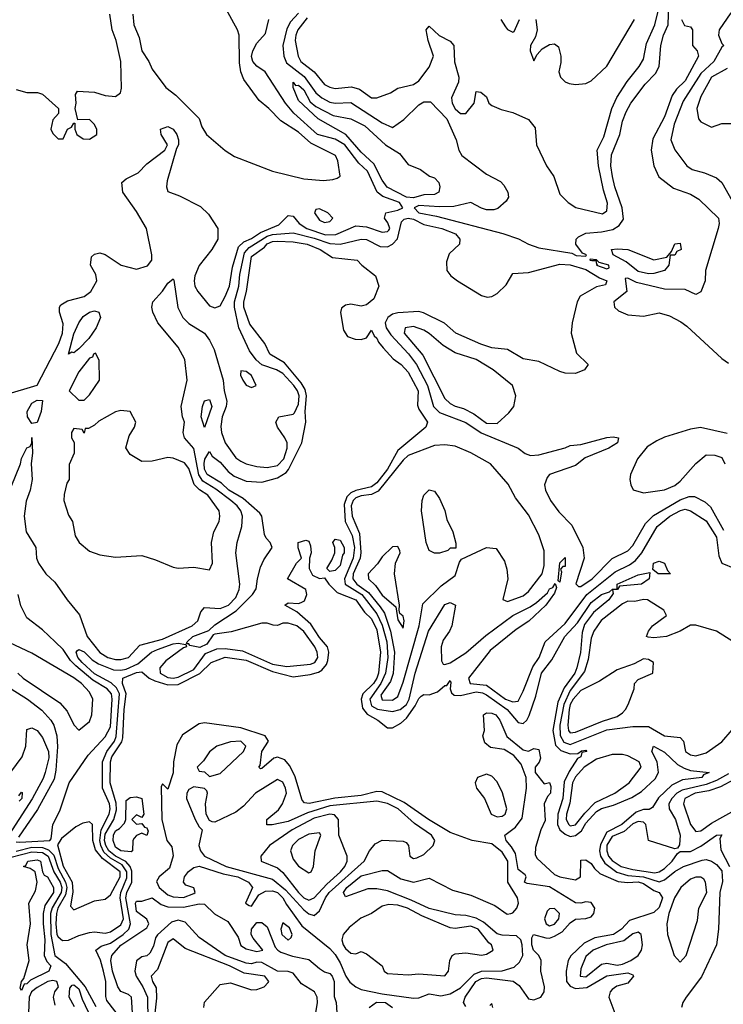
# Model space of a CAD drawing. Header units: inches. Extents: x 2380053 to 2584298, y 380219 to 546618.
# Tile 245 of 256: x 2473783 to 2476476, y 501783 to 505549. Entities that reach past the tile are written whole.
import ezdxf

# ---------------------------------------------------------------- set-up
doc = ezdxf.new("R2010")
doc.units = ezdxf.units.IN
doc.header["$MEASUREMENT"] = 0
doc.layers.add('C4570', color=7, linetype='Continuous')

msp = doc.modelspace()

# ---------------------------------------------------------------- linework, layer by layer
at = {"layer": 'C4570', "color": 2}
for points, elevation in [([(2474883.6, 505556.4), (2474847.8, 505510), (2474839.5, 505490), (2474837.6, 505470), (2474848.7, 505410), (2474859.3, 505390), (2474910.4, 505350.3), (2474950, 505302), (2474970, 505290.7), (2474990, 505286.4), (2475053, 505293), (2475083.8, 505283.8), (2475130, 505251), (2475150, 505250.8), (2475202, 505270), (2475230, 505287.3), (2475290, 505301), (2475310, 505316), (2475350, 505367.7), (2475366.6, 505410), (2475346, 505470), (2475339, 505510), (2475350, 505524.7), (2475388.4, 505488.4), (2475430, 505467.3), (2475444.9, 505450), (2475447.6, 505387.6), (2475464, 505330), (2475462.8, 505310), (2475435.5, 505250), (2475438.4, 505230), (2475450, 505208), (2475470, 505190.7), (2475490, 505191), (2475522, 505230), (2475530, 505274), (2475547.3, 505272.7), (2475570, 505254), (2475578, 505230), (2475590, 505221), (2475625.2, 505205.2), (2475670, 505194.8), (2475730, 505167.3), (2475755.3, 505135.3), (2475760.7, 505070), (2475798.8, 504990), (2475826.8, 504950), (2475850, 504882), (2475882, 504850), (2475910.9, 504830.9), (2476013.3, 504806.7), (2476030, 504818), (2476032.9, 504847.1), (2476016.9, 504896.9), (2475997.6, 504990), (2475992.7, 505050), (2476018.2, 505101.8), (2476049.7, 505210), (2476067.7, 505252.3), (2476107.2, 505312.8), (2476153.6, 505370), (2476170, 505398.8), (2476182.2, 505457.8), (2476214.2, 505530), (2476237.3, 505630)], 38), ([(2474216.5, 505570), (2474219.6, 505530), (2474240.8, 505480.8), (2474250.3, 505430), (2474277, 505390), (2474290, 505360.7), (2474343, 505290), (2474380.3, 505260.2), (2474470, 505171.3), (2474479.8, 505139.8), (2474498, 505110), (2474569.3, 505049.3), (2474605.5, 505025.5), (2474750, 504970.2), (2474870, 504940.8), (2474945.6, 504934.4), (2474981.5, 504938.5), (2474997.5, 504942.5), (2475008.9, 504951.1), (2475000.9, 505010), (2474992, 505030), (2474897.3, 505077.3), (2474850, 505118.9), (2474782.3, 505162.3), (2474736, 505210), (2474699.6, 505239.6), (2474640.5, 505320.5), (2474629.5, 505349.5), (2474624.8, 505384.8), (2474622.7, 505490), (2474617, 505510), (2474573.2, 505590)], 38), ([(2474850, 505574), (2474819.3, 505540.7), (2474805.6, 505514.4), (2474790.2, 505450), (2474793.8, 505410), (2474804.1, 505384.1), (2474871.7, 505331.7), (2474916.9, 505270), (2474939.5, 505250), (2474970, 505234.4), (2474990, 505230.2), (2475050, 505232.7), (2475170, 505154.9), (2475210, 505137.1), (2475253, 505167), (2475310, 505224.2), (2475330, 505235.3), (2475355.1, 505235.1), (2475418.3, 505170), (2475453.4, 505090), (2475463.8, 505050), (2475475.5, 505030), (2475570, 504958.4), (2475622.8, 504930), (2475636.4, 504916.4), (2475650.7, 504890), (2475654, 504870), (2475645.2, 504854.8), (2475612.5, 504827.5), (2475598, 504822), (2475570, 504822.4), (2475550, 504828), (2475510, 504849.5), (2475444.9, 504835.1), (2475390, 504833.1), (2475310, 504838), (2475293, 504830), (2475310.8, 504810), (2475378, 504798), (2475631.5, 504731.5), (2475691.3, 504711.3), (2475730, 504690.4), (2475770, 504677), (2475896, 504656), (2475912.8, 504647.2), (2475950, 504644.7), (2475952.7, 504650), (2475936.2, 504656.2), (2475911.8, 504690), (2475912, 504710), (2475921, 504719), (2475950, 504732.4), (2476010, 504737.4), (2476053.2, 504746.8), (2476077.7, 504762.3), (2476093.4, 504786.6), (2476088.5, 504830), (2476060.3, 504910), (2476051.1, 504950), (2476045.8, 504990), (2476047.5, 505032.5), (2476079.7, 505110), (2476090, 505161), (2476103.6, 505196.4), (2476122.4, 505230), (2476177, 505303), (2476216, 505344), (2476229.6, 505370), (2476237, 505450), (2476247.1, 505490), (2476264.2, 505530), (2476266.8, 505610)], 34), ([(2473770, 505282), (2473810, 505271.3), (2473851.1, 505271.1), (2473870, 505264.7), (2473932, 505210), (2473932, 505190), (2473910, 505166), (2473902, 505130), (2473910, 505114), (2473930, 505094), (2473950, 505094), (2473966, 505130), (2473982, 505138), (2473990, 505154), (2473994, 505154), (2473994, 505130), (2474002, 505110), (2474026, 505094), (2474050, 505092), (2474078, 505110), (2474078, 505130), (2474068, 505150), (2474050, 505168), (2474006, 505166), (2473995.3, 505210), (2473999, 505230), (2473996.4, 505263.6), (2474004.7, 505275.3), (2474070, 505272.7), (2474110, 505259.1), (2474150, 505256), (2474168.7, 505270), (2474173.2, 505286.8), (2474169.6, 505390), (2474152, 505470), (2474136.4, 505510), (2474127.6, 505570)], 38), ([(2476504.5, 505575.5), (2476460.3, 505510), (2476457.1, 505490), (2476470, 505458), (2476478, 505450), (2476470, 505444), (2476439, 505390), (2476390, 505343.1), (2476322.1, 505237.9), (2476287.6, 505150), (2476274.9, 505090), (2476290, 505051), (2476336, 504990), (2476355.9, 504975.9), (2476404.1, 504964.1), (2476450, 504944), (2476470, 504926), (2476510, 504856)], 38), ([(2473726.3, 504113.7), (2473850, 504150.7), (2473932.4, 504310), (2473947, 504350), (2473950, 504386), (2473935.3, 504430), (2473935.3, 504450), (2473941.2, 504458.8), (2473966.3, 504473.7), (2474030, 504490.6), (2474055.1, 504510), (2474078, 504550), (2474074.5, 504574.5), (2474054, 504610), (2474058, 504642), (2474070, 504652), (2474090, 504658), (2474110, 504651.3), (2474172, 504610), (2474230, 504594.8), (2474272.1, 504607.9), (2474288.7, 504630), (2474289, 504650), (2474268.7, 504750), (2474230, 504815.3), (2474177.2, 504890), (2474174, 504926), (2474190, 504941), (2474237, 504963), (2474270, 504998), (2474339, 505050), (2474349.2, 505070), (2474324, 505110), (2474322, 505130), (2474350, 505141), (2474370, 505130.8), (2474384, 505110), (2474390.7, 505089.3), (2474391, 505070), (2474382.8, 505057.2), (2474346.9, 504933.1), (2474345.5, 504910), (2474350, 504892), (2474395.2, 504875.2), (2474475.2, 504835.2), (2474505.2, 504805.2), (2474541, 504750), (2474541, 504710), (2474518.8, 504670), (2474470, 504609), (2474453, 504570), (2474450.5, 504550), (2474453.4, 504530), (2474464.9, 504510), (2474510, 504454.8), (2474530, 504446.8), (2474550, 504454.8), (2474570, 504490.8), (2474586, 504530), (2474597.3, 504602.7), (2474620.2, 504679.8), (2474640.4, 504699.6), (2474670, 504712.6), (2474704.4, 504735.6), (2474774.9, 504765.1), (2474810, 504800.5), (2474830, 504797.3), (2474852.2, 504770), (2474881.6, 504750), (2474953.3, 504726.7), (2474992.9, 504727.1), (2475070, 504760.4), (2475110, 504757.4), (2475170, 504737), (2475190, 504739.3), (2475195.3, 504744.7), (2475199.6, 504750), (2475192.1, 504772.1), (2475179.5, 504790), (2475184, 504810), (2475230, 504820.8), (2475249.5, 504830), (2475236.9, 504850), (2475173.2, 504873.2), (2475151.3, 504890), (2475114.7, 504970), (2475080.9, 505000.9), (2475026.9, 505070), (2474990, 505092.9), (2474922.9, 505110), (2474832.3, 505192.3), (2474799.7, 505230), (2474722, 505350), (2474690, 505371.6), (2474674.7, 505390), (2474670, 505408.7), (2474675.1, 505430), (2474690, 505459.3), (2474724.1, 505495.9), (2474736, 505550)], 34), ([(2475624.7, 505550), (2475642, 505522), (2475650, 505512), (2475670, 505502), (2475675.3, 505504.7), (2475695.3, 505550)], 42), ([(2475758, 505550), (2475762.8, 505510), (2475756.8, 505483.2), (2475738, 505450), (2475736, 505430), (2475750, 505392), (2475763.2, 505416.8), (2475782, 505438), (2475810, 505454), (2475830, 505457.3), (2475844.9, 505444.9), (2475854, 505410), (2475854.4, 505385.6), (2475846.8, 505350), (2475852, 505330), (2475871.1, 505311.1), (2475885.4, 505305.4), (2475910, 505301), (2475950, 505304.7), (2475970, 505316), (2476030, 505371.3), (2476136, 505550)], 42), ([(2476316, 505550), (2476326.8, 505526.8), (2476350, 505522), (2476358, 505510), (2476358, 505450), (2476376, 505430), (2476381, 505410), (2476330, 505315.1), (2476296.3, 505283.7), (2476280.2, 505259.8), (2476250, 505178), (2476205.8, 505094.2), (2476199.3, 505050), (2476210.4, 504990), (2476228.5, 504948.5), (2476285.3, 504905.3), (2476350, 504882), (2476382.4, 504862.4), (2476457.6, 504790), (2476460.3, 504770), (2476456.5, 504750), (2476407.3, 504590), (2476406, 504550), (2476390, 504508), (2476370, 504498), (2476330, 504517.2), (2476250, 504518), (2476143.9, 504543.9), (2476110, 504560.9), (2476100.5, 504559.5), (2476106.4, 504510), (2476057.3, 504470), (2476058.8, 504450), (2476075.2, 504435.2), (2476110, 504420.5), (2476170, 504415.5), (2476230, 504428), (2476270, 504417), (2476313, 504393), (2476336.4, 504376.4), (2476470, 504253), (2476495.6, 504235.6)], 34), ([(2476490, 505362), (2476430.6, 505330), (2476390, 505255.3), (2476374.8, 505210), (2476381, 505170), (2476390, 505158), (2476430, 505138), (2476470, 505152), (2476511.6, 505151.6)], 42), ([(2473750, 503762.8), (2473786.3, 503850), (2473790, 503871), (2473810, 503911), (2473823.1, 503916.9), (2473829, 503930), (2473830, 503951.3), (2473832.7, 503892.7), (2473827.3, 503850), (2473830.7, 503790), (2473823.8, 503750), (2473807.7, 503707.7), (2473800.7, 503650), (2473808.2, 503590), (2473844.7, 503530), (2473847.3, 503490), (2473854.8, 503470), (2473882.8, 503430), (2473918, 503398), (2473964.9, 503330), (2474012.1, 503272.1), (2474040.7, 503190), (2474090, 503128.5), (2474121, 503110), (2474150, 503102.4), (2474170, 503102.4), (2474199, 503110), (2474243, 503157), (2474330, 503179.7), (2474442.9, 503230), (2474465.1, 503250), (2474476.2, 503283.8), (2474490, 503300.7), (2474550, 503296.4), (2474582, 503310), (2474610, 503339.1), (2474622.4, 503370), (2474625.1, 503390), (2474609.6, 503510), (2474615.6, 503550), (2474633, 503610), (2474635.8, 503650), (2474629.7, 503670), (2474615.6, 503690), (2474591.1, 503710), (2474534, 503754), (2474484.1, 503784.1), (2474468.4, 503808.4), (2474450, 503909.3), (2474414, 503950), (2474409.3, 503970), (2474413.3, 504010), (2474406, 504030), (2474400.9, 504070), (2474424, 504170), (2474414.5, 504250), (2474390, 504297.2), (2474312.3, 504390), (2474292, 504430), (2474288.7, 504450), (2474293.2, 504470), (2474330, 504510.8), (2474350, 504541), (2474370, 504558), (2474373.4, 504553.4), (2474388.1, 504448.1), (2474407.3, 504410), (2474430, 504386.8), (2474490.3, 504350.3), (2474510, 504324), (2474527.7, 504287.7), (2474562, 504170), (2474565.3, 504130), (2474575.3, 504090), (2474573.7, 504070), (2474558.3, 504030), (2474553.4, 503993.4), (2474555.3, 503970), (2474570, 503930.8), (2474610, 503873.4), (2474630, 503860.5), (2474650, 503850.5), (2474690, 503840.5), (2474730, 503836.4), (2474770, 503843.7), (2474794.2, 503870), (2474807.1, 503910), (2474806.6, 503930), (2474798, 503950), (2474769.5, 503990), (2474762.7, 504010), (2474775.3, 504030), (2474830, 504040.4), (2474834.8, 504045.2), (2474850, 504078.8), (2474852.6, 504110), (2474846.6, 504130), (2474832.5, 504150), (2474790, 504196.4), (2474766, 504210), (2474710, 504228.4), (2474688.3, 504248.3), (2474662.2, 504282.2), (2474621.1, 504370), (2474605, 504450), (2474605.5, 504470), (2474621.6, 504530), (2474625.1, 504574.9), (2474643.1, 504656.9), (2474661.6, 504678.4), (2474730, 504720.8), (2474750, 504727.2), (2474830, 504733.8), (2474910, 504713.9), (2474970, 504693.1), (2475010, 504690.2), (2475090, 504710.3), (2475110, 504708.4), (2475162.3, 504682.3), (2475190, 504680.3), (2475210, 504690.3), (2475229.1, 504710.9), (2475243.7, 504776.3), (2475253.8, 504786.2), (2475270, 504790.2), (2475290, 504786.2), (2475330, 504765.3), (2475398, 504750), (2475450.6, 504730), (2475466.8, 504710), (2475466, 504690), (2475426.4, 504653.6), (2475416.7, 504623.3), (2475417.1, 504590), (2475433, 504570), (2475458.4, 504550), (2475550, 504494), (2475572.1, 504487.9), (2475590, 504490.4), (2475610, 504501.6), (2475645.1, 504534.9), (2475670, 504578), (2475730, 504582.8), (2475850, 504614), (2475890, 504611.4), (2475950, 504593.2), (2476001.6, 504561.6), (2476030.4, 504550), (2476025.4, 504534.6), (2475990, 504527.8), (2475928.2, 504491.8), (2475916.4, 504470), (2475897.3, 504390), (2475894, 504350), (2475913.7, 504273.7), (2475958, 504230), (2475944.7, 504210), (2475910, 504196), (2475870, 504197), (2475850, 504202.9), (2475770, 504241.2), (2475710, 504251.6), (2475650, 504287.8), (2475590, 504294.2), (2475548.2, 504308.2), (2475452.7, 504350), (2475408.4, 504388.5), (2475328.4, 504428.5), (2475310, 504432.8), (2475230, 504428.4), (2475210, 504422.3), (2475192.2, 504410), (2475181.8, 504390), (2475186, 504370), (2475203.3, 504343.3), (2475270.7, 504270.7), (2475302, 504230), (2475343.8, 504150), (2475367.2, 504070), (2475390, 504046.5), (2475490, 504008.4), (2475549.5, 503969.5), (2475690.4, 503910.4), (2475718, 503890), (2475737.2, 503882.8), (2475770, 503884.7), (2475870, 503911), (2475890, 503921), (2475930, 503924.7), (2476030, 503950.7), (2476054, 503954), (2476074, 503950), (2476071, 503930), (2476038, 503910), (2475947.3, 503872.7), (2475910, 503843.7), (2475810.4, 503809.6), (2475801.7, 503798.3), (2475792, 503770), (2475794.6, 503750), (2475814.3, 503710), (2475846.3, 503666.3), (2475896.1, 503616.1), (2475937.6, 503530), (2475943.7, 503490), (2475910.9, 503390.9), (2475921.6, 503381.6), (2475930, 503380.5), (2475973.6, 503410), (2476050, 503488), (2476110, 503517.3), (2476130, 503537.3), (2476177.8, 503622.2), (2476207.9, 503652.1), (2476310, 503712.6), (2476344.9, 503724.9), (2476365.1, 503725.1), (2476404.7, 503704.7), (2476426, 503686), (2476476.3, 503596.3)], 30), ([(2473770, 502369.1), (2473830, 502384.4), (2473870, 502382.7), (2473893.8, 502373.8), (2473913.5, 502353.5), (2473930, 502302.7), (2473958.3, 502250), (2473963.3, 502230), (2473958.8, 502201.2), (2473929.6, 502150), (2473924.4, 502130), (2473921.5, 502090), (2473925.8, 502050), (2473930, 502040.3), (2473946.4, 502026.4), (2473970, 502027.7), (2474010, 502046.5), (2474050, 502056.9), (2474070, 502059.5), (2474110, 502054.9), (2474130, 502060.4), (2474170, 502086.5), (2474179.9, 502110), (2474167.8, 502190), (2474170.4, 502210), (2474193.3, 502266.7), (2474192.8, 502290), (2474175.8, 502315.8), (2474130, 502341.7), (2474105.3, 502365.3), (2474093.2, 502390), (2474089.3, 502410), (2474095, 502450), (2474125.8, 502510), (2474129.8, 502530), (2474126.8, 502550), (2474099.8, 502610), (2474099.8, 502710), (2474116.8, 502750), (2474145.7, 502790), (2474152.3, 502807.7), (2474164.9, 502970), (2474153, 502993), (2474133.1, 503013.1), (2474070, 503047), (2474022.4, 503090), (2474006, 503110), (2473999.7, 503130), (2474003.8, 503136.2), (2474010, 503139.5), (2474030, 503131.3), (2474060.8, 503100.8), (2474084.7, 503084.7), (2474142.7, 503062.7), (2474170, 503061.3), (2474190, 503065.3), (2474234.8, 503085.2), (2474286.9, 503130), (2474310, 503140.6), (2474370, 503162.2), (2474390, 503164.6), (2474418.8, 503158.8), (2474421, 503150), (2474410, 503146.9), (2474342.9, 503097.1), (2474319, 503070), (2474320.3, 503050), (2474350, 503033), (2474370, 503030.2), (2474390, 503034.8), (2474450, 503063.5), (2474494.7, 503125.2), (2474538, 503142), (2474570, 503144.5), (2474635.2, 503135.2), (2474750, 503084.1), (2474805.5, 503074.5), (2474896.1, 503083.9), (2474912.4, 503090), (2474923.8, 503110), (2474921.6, 503130), (2474912.5, 503150), (2474870, 503208.5), (2474843.6, 503230), (2474810, 503241), (2474790, 503240.5), (2474770, 503232.3), (2474752.9, 503232.9), (2474730, 503241.2), (2474710, 503240.9), (2474593, 503207), (2474530, 503199.3), (2474523.4, 503196.6), (2474499.9, 503160.1), (2474472.8, 503147.2), (2474434.8, 503154.8), (2474430, 503162), (2474422, 503162), (2474424, 503170), (2474446.3, 503190), (2474506.7, 503213.3), (2474530, 503234.9), (2474611.9, 503288.1), (2474674, 503350), (2474688.3, 503371.7), (2474692.6, 503410), (2474704.4, 503455.6), (2474716.9, 503483.1), (2474748.7, 503530), (2474742, 503550), (2474726, 503566), (2474720.2, 503580.2), (2474709.5, 503650), (2474702, 503662), (2474637.7, 503717.7), (2474584, 503750), (2474555.9, 503775.9), (2474500.4, 503810), (2474489.9, 503830), (2474489, 503851), (2474492.1, 503867.9), (2474506.6, 503893.4), (2474510, 503898), (2474519.1, 503879.1), (2474550, 503857.1), (2474581.2, 503821.2), (2474603.4, 503803.4), (2474650, 503784.6), (2474710, 503779.7), (2474770, 503796.2), (2474802.5, 503817.5), (2474811.8, 503828.2), (2474862.4, 503930), (2474877.6, 504010), (2474875.9, 504050), (2474881, 504110), (2474875.1, 504135.1), (2474860, 504160), (2474796.8, 504236.8), (2474740.9, 504270), (2474720.9, 504310), (2474664.2, 504384.2), (2474641.4, 504450), (2474640.9, 504470), (2474651.2, 504510), (2474670, 504644), (2474720.3, 504679.7), (2474730, 504691.8), (2474750, 504700.6), (2474770, 504701.5), (2474830, 504699.2), (2474882.8, 504690), (2474933.4, 504670), (2474979.9, 504639.9), (2475074, 504630), (2475092, 504610), (2475144.7, 504570), (2475158, 504530), (2475138.8, 504481.2), (2475110, 504459), (2475090, 504454), (2475050, 504461.2), (2475030, 504457.2), (2475014.4, 504445.6), (2475010.6, 504429.4), (2475022, 504362), (2475037.3, 504337.3), (2475067.1, 504327.1), (2475090, 504326), (2475110, 504332), (2475130, 504362), (2475139.6, 504339.6), (2475150, 504331.3), (2475155.9, 504315.9), (2475174, 504294), (2475212.1, 504252.1), (2475242.8, 504230), (2475270, 504201), (2475308.5, 504130), (2475305.8, 504074.2), (2475310, 504058.8), (2475343.8, 504010), (2475337.3, 503990), (2475230, 503901.1), (2475190.9, 503830), (2475150, 503778), (2475130, 503762.4), (2475070, 503748.5), (2475050, 503739.4), (2475035.6, 503724.4), (2475024.9, 503695.1), (2475028, 503630), (2475055.8, 503575.8), (2475064.5, 503530), (2475059.5, 503490), (2475026.5, 503410), (2475029.1, 503390), (2475091.8, 503350), (2475150, 503276.9), (2475170, 503233.7), (2475188.3, 503170), (2475191.3, 503110), (2475183.5, 503050), (2475164.7, 503010), (2475123.5, 502950), (2475130, 502924.9), (2475152.3, 502912.3), (2475210, 502903.5), (2475239.6, 502910), (2475262.8, 502930), (2475272.9, 502950), (2475296.2, 503050), (2475347.6, 503210), (2475410, 503312.4), (2475430, 503319.3), (2475450.7, 503310), (2475437, 503230), (2475428.5, 503210), (2475404.1, 503175.9), (2475396, 503150), (2475396.8, 503096.8), (2475403.8, 503083.8), (2475410, 503083), (2475430, 503088.9), (2475490, 503126.7), (2475566.3, 503193.7), (2475670, 503270.2), (2475737, 503303), (2475760.5, 503319.5), (2475802.9, 503357.1), (2475810, 503372.7), (2475823.2, 503376.8), (2475832.7, 503392.7), (2475837.3, 503377.3), (2475830, 503355.3), (2475796.4, 503310), (2475731.1, 503248.9), (2475683.5, 503216.5), (2475584, 503136), (2475500.9, 503030), (2475507.3, 503010), (2475570, 503003.5), (2475642.4, 502950), (2475670, 502939.5), (2475690, 502942.8), (2475710, 502981), (2475746.5, 503073.5), (2475771.2, 503110), (2475794.5, 503170), (2475870, 503239.7), (2475953.8, 503350), (2476062.3, 503437.7), (2476116.1, 503463.9), (2476139.4, 503480.6), (2476164.5, 503510), (2476222.6, 503610), (2476271.6, 503650), (2476311.8, 503671.8), (2476330, 503676.5), (2476350, 503670.3), (2476410, 503631.7), (2476449, 503570), (2476458.6, 503498.5), (2476470.3, 503470.3), (2476519.3, 503450)], 26), ([(2476490, 503966), (2476388.9, 503988.9), (2476350, 503982.7), (2476250, 503951.8), (2476221.4, 503938.6), (2476184.8, 503915.2), (2476147.7, 503870), (2476121, 503810), (2476118, 503790), (2476122, 503770), (2476131.3, 503751.3), (2476170, 503738.8), (2476250, 503750.5), (2476290, 503768), (2476310, 503784), (2476370, 503851.3), (2476410, 503884.7), (2476443.6, 503883.6), (2476470, 503874), (2476482, 503850)], 34), ([(2474169.2, 501730), (2474117.2, 501797.2), (2474113, 501813), (2474112.5, 501870), (2474104, 501910), (2474092.2, 501952.2), (2474075.1, 501990), (2474095.4, 502004.6), (2474130, 502016), (2474179.7, 502050), (2474200.3, 502070), (2474207.4, 502090), (2474189.4, 502190), (2474193.7, 502210), (2474212.2, 502250), (2474211.9, 502291.9), (2474205.9, 502310), (2474189.2, 502329.2), (2474149.3, 502349.3), (2474123.8, 502370), (2474112.3, 502390), (2474108, 502410), (2474110, 502433.4), (2474143, 502490), (2474153.4, 502526.6), (2474152.1, 502552.1), (2474129.9, 502629.9), (2474130.6, 502710), (2474135.6, 502730), (2474173.4, 502786.6), (2474177.5, 502802.5), (2474182.8, 502910), (2474190.8, 502970), (2474176, 503010), (2474178.4, 503030), (2474230, 503051.8), (2474250, 503054), (2474278, 503030), (2474300.8, 503020.8), (2474350, 503005), (2474390, 503006.5), (2474471.9, 503048.1), (2474515.6, 503090), (2474570, 503110.2), (2474650, 503099.4), (2474750, 503055.5), (2474830, 503036.1), (2474895.2, 503044.8), (2474927, 503053), (2474939.2, 503060.8), (2474956.8, 503083.2), (2474962, 503098), (2474966.3, 503130), (2474960.9, 503150), (2474930, 503185.6), (2474897.5, 503237.5), (2474843.6, 503283.6), (2474798, 503310), (2474810, 503318), (2474850, 503316), (2474860.2, 503319.8), (2474873.2, 503326.8), (2474882, 503350), (2474878, 503370), (2474808, 503410), (2474842, 503470), (2474862, 503490), (2474849.1, 503529.1), (2474848.7, 503550), (2474878, 503558), (2474890, 503554), (2474896, 503536), (2474898, 503510), (2474892, 503490), (2474891, 503450), (2474904, 503424), (2474930, 503411.3), (2474950, 503414), (2474966, 503390), (2474998, 503358), (2475070, 503330.2), (2475102.8, 503282.8), (2475130, 503257.4), (2475150, 503215.5), (2475163.9, 503130), (2475155.8, 503050), (2475150.1, 503030), (2475136.8, 503010), (2475095.6, 502970), (2475090.2, 502950), (2475095.1, 502915.1), (2475112.5, 502892.5), (2475153.4, 502870), (2475190, 502841), (2475210, 502841), (2475241.3, 502858.7), (2475263, 502877), (2475295.9, 502924.1), (2475310, 502953), (2475319.1, 502960.9), (2475330, 502968.4), (2475350, 502966), (2475382.2, 502977.8), (2475410, 503002), (2475418, 503002), (2475430, 503022), (2475433.4, 503013.4), (2475430.3, 502990), (2475434.9, 502974.9), (2475445.1, 502965.1), (2475470, 502963.6), (2475530, 502977.8), (2475554.2, 502974.2), (2475570, 502967.2), (2475649.1, 502910), (2475690, 502860.2), (2475710, 502856.5), (2475724.4, 502870), (2475732.1, 502887.9), (2475758, 502962), (2475779.3, 503050), (2475819.1, 503100.9), (2475868.6, 503190), (2475917.6, 503242.4), (2475970, 503320.4), (2476009.5, 503350), (2476039.6, 503360.4), (2476051, 503371), (2476069, 503371), (2476070, 503390.4), (2476150, 503426), (2476194, 503434), (2476192, 503410), (2476162, 503390), (2476078, 503382), (2476071.3, 503370), (2476051.1, 503368.9), (2476054.4, 503354.4), (2476037.1, 503330), (2475978.3, 503281.7), (2475943.9, 503236.1), (2475935.2, 503204.8), (2475928.7, 503128.7), (2475915.2, 503070), (2475908, 503050), (2475866.8, 502993.2), (2475842, 502938), (2475823.2, 502830), (2475834.1, 502774.1), (2475853.9, 502753.9), (2475890, 502741.3), (2475918.4, 502741.6), (2475932.5, 502752.5), (2475950, 502754.8), (2475953.4, 502750), (2475934, 502746), (2475930.4, 502730), (2475917.4, 502722.6), (2475886.1, 502673.9), (2475866.5, 502633.5), (2475861.7, 502570), (2475842.3, 502510), (2475841.2, 502470), (2475850.1, 502450.1), (2475870, 502433.6), (2475890, 502425.2), (2475910, 502428.3), (2475933.1, 502446.9), (2475950, 502475.8), (2475990, 502519.7), (2476010, 502531.7), (2476055.8, 502544.2), (2476125.7, 502574.3), (2476162.8, 502597.2), (2476215.3, 502644.7), (2476227.2, 502670), (2476222.6, 502710), (2476202, 502750), (2476208, 502770), (2476250, 502747.7), (2476299.9, 502699.9), (2476325.5, 502685.5), (2476350, 502677), (2476422, 502670), (2476399.8, 502660.2), (2476394, 502650), (2476318.9, 502641.1), (2476278.4, 502621.6), (2476227.1, 502572.9), (2476204.4, 502535.6), (2476191.5, 502528.5), (2476170, 502527.7), (2476141.7, 502518.3), (2476087.4, 502470), (2476030, 502441.8), (2476005.7, 502394.3), (2476001.7, 502370), (2476005.4, 502350), (2476022.4, 502322.4), (2476067.7, 502287.7), (2476110, 502275.4), (2476170, 502270.1), (2476230, 502251.8), (2476250, 502259.2), (2476290, 502291.2), (2476322.9, 502310), (2476394.6, 502334.6), (2476410, 502336.3), (2476430, 502330.7), (2476450, 502318), (2476470, 502293.4), (2476472.2, 502252.2), (2476462.6, 502210), (2476457.8, 502070), (2476450.2, 502010), (2476391.7, 501888.3), (2476333.6, 501810), (2476321.3, 501790), (2476315.8, 501770)], 22), ([(2473770, 502403.8), (2473783.6, 502403.6), (2473898, 502410), (2473904, 502416), (2473909.5, 502470.5), (2473937, 502523), (2473972.7, 502630), (2474044.6, 502735.4), (2474110, 502806), (2474130, 502844), (2474137.4, 502950), (2474134.6, 502970), (2474118.5, 502990), (2474063, 503023), (2473997.7, 503077.7), (2473978, 503098), (2473950, 503139.6), (2473919.5, 503170), (2473870, 503215.1), (2473810, 503261.2), (2473786.9, 503306.9), (2473776.9, 503350)], 30), ([(2476535.8, 503155.8), (2476450, 503209.6), (2476370, 503233.2), (2476350, 503233.2), (2476311, 503210), (2476258, 503190), (2476210, 503184.2), (2476187.7, 503187.7), (2476182, 503190), (2476189, 503210), (2476205.2, 503230), (2476258, 503270), (2476248, 503290), (2476186, 503330), (2476170, 503331.2), (2476136.7, 503323.3), (2476110, 503325.1), (2476090, 503315.1), (2476008.8, 503251.2), (2475979.7, 503210), (2475970, 503184), (2475958.7, 503101.3), (2475944.1, 503055.9), (2475890, 502982.7), (2475865, 502930), (2475849.5, 502850), (2475851.4, 502811.4), (2475865.9, 502785.9), (2475890, 502776.3), (2476030, 502832.6), (2476130, 502844.9), (2476190, 502846), (2476250, 502810.4), (2476310, 502802.8), (2476322.8, 502790), (2476331, 502750), (2476350, 502737.3), (2476370, 502733.4), (2476410, 502744.4), (2476470, 502787), (2476510, 502833)], 26), ([(2473775.5, 503050), (2473796.3, 503030), (2473936.5, 502936.5), (2473964.4, 502904.4), (2473990, 502852), (2474010, 502832), (2474050, 502864.7), (2474059, 502890), (2474062.7, 502950), (2474050, 502977.2), (2474019.3, 503010), (2473990, 503031.6), (2473830, 503126), (2473745.6, 503165.6)], 34), ([(2473750.5, 502990), (2473813.4, 502950), (2473867.9, 502907.9), (2473902.4, 502870), (2473913.7, 502850), (2473924.9, 502810), (2473927.2, 502767.2), (2473922, 502678), (2473915.6, 502644.4), (2473851.8, 502528.2), (2473778.3, 502421.7)], 30), ([(2475490, 501774), (2475482, 501790), (2475488, 501810), (2475529, 501870), (2475550, 501881), (2475570, 501884.3), (2475671.8, 501871.8), (2475694.7, 501854.7), (2475730, 501804.2), (2475750, 501799.5), (2475777, 501810), (2475789.6, 501830), (2475790.9, 501850), (2475776.9, 501910), (2475778.5, 501950), (2475769.6, 501970), (2475749.9, 501989.9), (2475742.8, 502010), (2475743.1, 502036.9), (2475749.6, 502050.4), (2475796.9, 502036.9), (2475810, 502035.9), (2475830, 502042.8), (2475859.6, 502060.4), (2475890, 502094.6), (2475910, 502108.8), (2475950, 502110.5), (2475970, 502118), (2475980.7, 502130), (2475983.6, 502150), (2475970, 502172.3), (2475950, 502175.1), (2475930.4, 502169.7), (2475910, 502171.2), (2475810, 502231.5), (2475724.5, 502244.5), (2475715.3, 502250), (2475721.2, 502270), (2475718, 502278), (2475690, 502298), (2475679.8, 502359.8), (2475665.6, 502385.6), (2475644.5, 502410), (2475639, 502430), (2475680.1, 502459.9), (2475705.6, 502494.4), (2475722, 502610), (2475720.9, 502650), (2475701.5, 502701.5), (2475674.5, 502734.5), (2475636.9, 502756.9), (2475585.1, 502765.1), (2475562.7, 502782.7), (2475555.3, 502810), (2475562, 502830), (2475558, 502890), (2475570, 502898), (2475590, 502896.3), (2475604.7, 502890), (2475621, 502870), (2475647.1, 502807.1), (2475710, 502756), (2475730, 502751), (2475750, 502761), (2475770, 502758), (2475775.5, 502724.5), (2475770.6, 502709.4), (2475756, 502690), (2475756, 502670), (2475790, 502626), (2475810, 502631.3), (2475815.9, 502615.9), (2475814, 502590), (2475802.4, 502577.6), (2475790.4, 502550), (2475793.7, 502486.3), (2475777.1, 502450), (2475757.1, 502382.9), (2475755.5, 502355.5), (2475762.3, 502342.3), (2475830, 502279.5), (2475850, 502270.3), (2475910, 502259.1), (2475929.3, 502270.7), (2475930, 502334), (2475950, 502336), (2475970, 502321), (2475982.4, 502302.4), (2476003.4, 502283.4), (2476016.7, 502276.7), (2476073.1, 502253.1), (2476108.9, 502248.9), (2476150, 502250.7), (2476170, 502244.9), (2476210, 502218.3), (2476230.8, 502210), (2476243.1, 502190), (2476230, 502152.7), (2476210, 502133.6), (2476116.4, 502103.6), (2476085.7, 502070), (2476055.5, 502050), (2475983.4, 502036.6), (2475943.5, 502016.5), (2475891.8, 501968.2), (2475881.5, 501950), (2475874.4, 501910), (2475875.5, 501870), (2475890, 501851.6), (2475910, 501843.8), (2475953.3, 501846.7), (2476030, 501892.1), (2476110, 501902.6), (2476130, 501896), (2476131.7, 501890), (2476110, 501863.1), (2476068.2, 501851.8), (2476050, 501838.9), (2476042.8, 501830), (2476038.2, 501810), (2476068.4, 501728.4)], 18), ([(2473749.6, 502670.4), (2473792.7, 502730), (2473806, 502770), (2473810, 502834), (2473830, 502841), (2473850, 502830.6), (2473870, 502802.8), (2473893.4, 502750), (2473894.5, 502725.5), (2473881, 502670), (2473873, 502647), (2473830.7, 502569.3), (2473728.9, 502411.1)], 26), ([(2476495.1, 502664.8), (2476450, 502639.1), (2476410, 502623.6), (2476318.7, 502601.3), (2476298.3, 502590), (2476279, 502570), (2476267.6, 502550), (2476268.5, 502530), (2476293.1, 502490), (2476310.3, 502429.7), (2476307.7, 502392.3), (2476299.8, 502380.2), (2476290, 502377.2), (2476189.7, 502409.7), (2476178.7, 502470), (2476170, 502479.6), (2476150, 502482.7), (2476130, 502473.3), (2476095.7, 502444.3), (2476050, 502424.4), (2476030, 502391.3), (2476029.5, 502370), (2476036.9, 502350), (2476050, 502332.7), (2476084.9, 502310), (2476130, 502298.5), (2476213.7, 502286.3), (2476230, 502289.2), (2476250, 502302.7), (2476280.5, 502330), (2476300.1, 502359.9), (2476310, 502366.8), (2476350, 502367.7), (2476390, 502387.7), (2476450, 502430.3), (2476470.6, 502430.6), (2476462.5, 502417.5), (2476466.1, 502373.9), (2476499.4, 502310)], 26), ([(2476516.9, 502643.1), (2476465, 502615), (2476420.1, 502599.9), (2476368, 502590), (2476328.9, 502570), (2476322.8, 502550), (2476350, 502470.7), (2476370, 502443.8), (2476390, 502446.7), (2476430, 502475.3), (2476529.3, 502530)], 30), ([(2473779.6, 502580.4), (2473790, 502594), (2473793, 502593), (2473791.6, 502570), (2473780.6, 502559.4)], 22), ([(2473750, 502345.9), (2473830, 502366.2), (2473870, 502362.9), (2473891.9, 502350), (2473914.3, 502290), (2473937.8, 502250), (2473944.2, 502230), (2473942.2, 502210), (2473907.9, 502152.1), (2473901.5, 502130), (2473902, 502050), (2473918, 501970), (2473958.3, 501938.3), (2474034, 501850), (2474074.7, 501774.7)], 22), ([(2474215.3, 501750), (2474211.3, 501810), (2474199.7, 501819.8), (2474170, 501831.8), (2474158.3, 501850), (2474138.2, 501910), (2474132.2, 501950), (2474136, 501970), (2474170, 502009.1), (2474270, 502074.8), (2474276.9, 502090), (2474270, 502109), (2474230, 502137.2), (2474226.6, 502170), (2474230, 502177.3), (2474250, 502177.3), (2474289.6, 502190.4), (2474324.7, 502164.7), (2474350, 502155.5), (2474410, 502154), (2474470, 502167.2), (2474490, 502166), (2474528.7, 502128.7), (2474579.2, 502099.2), (2474619.4, 502039.4), (2474630, 502007.7), (2474650, 501995.5), (2474690, 501984.9), (2474714, 501990), (2474676, 502036), (2474669.5, 502049.5), (2474669.6, 502069.6), (2474690, 502095.8), (2474710, 502095.3), (2474730, 502079.3), (2474760.9, 502000.9), (2474770.4, 501990), (2474782, 501982), (2474827.3, 501967.3), (2474890, 501954.4), (2474930, 501919.5), (2474950, 501906.4), (2474970, 501900.7), (2474979.1, 501890), (2474986, 501870), (2474986.8, 501813.2), (2474993.6, 501790), (2474996.5, 501750)], 18), ([(2474916.4, 501750), (2474923.1, 501790), (2474921.5, 501810), (2474911, 501830), (2474861, 501861), (2474830, 501902.3), (2474810, 501907.7), (2474770, 501908.9), (2474710, 501943), (2474690, 501943.5), (2474670, 501937.7), (2474650, 501939.8), (2474570, 501969), (2474470, 502038.7), (2474416.5, 502096.5), (2474390, 502105), (2474363.5, 502096.5), (2474310.9, 502049.1), (2474302.7, 502037.3), (2474295, 502005), (2474281.6, 501978.4), (2474270, 501968.4), (2474250, 501964.4), (2474230, 501949.3), (2474224.1, 501910), (2474229.1, 501890), (2474254.2, 501850), (2474271.8, 501810), (2474275.1, 501630)], 18), ([(2474487.8, 501770), (2474489.7, 501790.3), (2474550, 501859.1), (2474590, 501865.3), (2474670, 501838.4), (2474690, 501839.3), (2474719, 501850), (2474733.8, 501866.2), (2474736, 501870), (2474721.2, 501890), (2474642.5, 501902.5), (2474586.6, 501930), (2474416.2, 501996.2), (2474370, 502033.2), (2474350, 502019), (2474310, 501915.3), (2474286.8, 501890), (2474291.3, 501870), (2474305.3, 501845.3), (2474306.1, 501806.1), (2474291.2, 501670)], 22), ([(2473919, 501779), (2473912.3, 501810), (2473917.2, 501830), (2473931.1, 501850), (2473925.2, 501870), (2473910, 501873.8), (2473891, 501870), (2473850, 501847.6), (2473828.3, 501830), (2473819.7, 501810), (2473816.5, 501750)], 22), ([(2473993.1, 501773.1), (2473972, 501810), (2473975.6, 501844.4), (2473984.1, 501855.9), (2473990, 501857.7), (2474010, 501841.7), (2474022.7, 501802.7), (2474056.6, 501730)], 18), ([(2475120.4, 501770), (2475148.5, 501791.5), (2475183, 501790), (2475210, 501770.4)], 18), ([(2475593.2, 501770), (2475590, 501786), (2475582, 501778)], 18)]:
    msp.add_lwpolyline(points, dxfattribs=dict(at, elevation=elevation))
for points, elevation in [([(2474838, 505298), (2474850, 505299.3), (2474870, 505280.5), (2474895.3, 505235.3), (2474916.9, 505216.9), (2474982.6, 505182.6), (2475050, 505170.3), (2475103.8, 505143.8), (2475182.4, 505070), (2475236.9, 505036.9), (2475270, 504996), (2475316.3, 504976.3), (2475351.1, 504951.1), (2475370, 504944.7), (2475386.8, 504926.8), (2475391, 504910), (2475386.8, 504890), (2475370, 504880.7), (2475330, 504878.9), (2475290, 504867.6), (2475263.6, 504870), (2475189.3, 504909.3), (2475170, 504935.6), (2475138.2, 504998.2), (2475090, 505042.3), (2475030.6, 505110.6), (2474925.1, 505170), (2474850, 505240.7), (2474829.7, 505290), (2474829.7, 505310.3)], 30), ([(2474930, 504826), (2474916.9, 504823.1), (2474910.8, 504810), (2474930, 504783), (2474950, 504773.4), (2474970, 504777.3), (2474980.9, 504790), (2474962.7, 504810)], 38), ([(2476190, 504577.6), (2476150, 504586.2), (2476103.5, 504623.5), (2476054, 504650), (2476048, 504670), (2476070, 504673.4), (2476110, 504670.6), (2476210, 504630.8), (2476259, 504641), (2476278, 504662), (2476290, 504692), (2476310, 504694), (2476314, 504670), (2476298, 504662), (2476290, 504649), (2476272, 504648), (2476266.8, 504610), (2476250, 504589.6), (2476210, 504578.4)], 30), ([(2475966.4, 504633.6), (2475964.7, 504630), (2475972.5, 504627.5), (2475987.5, 504627.5), (2475990, 504614), (2475994, 504614), (2475990.8, 504610), (2476030, 504596), (2476039.3, 504600.7), (2476037, 504610), (2476000.7, 504620.7), (2475990, 504631.2)], 34), ([(2473990, 504275.1), (2473982.8, 504277.2), (2473970, 504269.2), (2473990, 504348), (2474009.8, 504390.2), (2474026.5, 504413.5), (2474050.4, 504430.4), (2474070, 504435.8), (2474086, 504430), (2474092.7, 504410), (2474075.3, 504370), (2474047.9, 504330), (2474010, 504289.7)], 30), ([(2475290, 504375.1), (2475258, 504370), (2475254, 504350), (2475326.1, 504266.1), (2475410, 504100.5), (2475430, 504081.6), (2475450, 504070.6), (2475482, 504062), (2475521.3, 504041.3), (2475570, 504005.3), (2475610, 504004), (2475654.8, 504045.2), (2475674, 504070), (2475682, 504110), (2475668.7, 504150), (2475595.3, 504210), (2475530, 504249.2), (2475450, 504275.1), (2475403.1, 504303.1), (2475350, 504349.5), (2475330, 504361.6)], 34), ([(2474073.6, 504273.6), (2474066, 504270), (2474062, 504258), (2474050, 504254), (2474010, 504202), (2473972, 504130), (2474010, 504094), (2474030, 504094), (2474050, 504114), (2474088, 504170), (2474087.3, 504247.3)], 34), ([(2474630, 504206), (2474628.2, 504190), (2474637.3, 504170), (2474650, 504151), (2474670, 504142.8), (2474688, 504150), (2474670, 504188.7), (2474650, 504204)], 34), ([(2473830, 504004), (2473813.6, 504030), (2473811.3, 504050), (2473830, 504082.4), (2473850, 504094.3), (2473870, 504092.4), (2473865.7, 504050), (2473850, 504009)], 30), ([(2474490, 503989), (2474477.2, 504030), (2474482.7, 504070), (2474490, 504091), (2474510, 504096), (2474518, 504070)], 26), ([(2474170, 504054), (2474150, 504049), (2474086, 504014), (2474070, 503998), (2474046, 503986), (2474034, 503986), (2474030, 503968), (2474022, 503982), (2473990, 503986), (2473982, 503970), (2473982, 503950), (2473992, 503932), (2473991.6, 503891.6), (2473972.7, 503847.3), (2473972, 503790), (2473963.6, 503776.4), (2473952.7, 503732.7), (2473952, 503710), (2473970, 503654), (2473984.7, 503630), (2473995.3, 503575.3), (2474011.3, 503550), (2474050, 503516), (2474090, 503502.8), (2474150, 503493.4), (2474250, 503499.1), (2474303.4, 503483.4), (2474370, 503454.8), (2474390, 503450.8), (2474450, 503454.8), (2474510, 503444.7), (2474521.2, 503470), (2474517, 503550), (2474526.6, 503590), (2474546, 503630), (2474549.3, 503650), (2474546, 503670), (2474503.7, 503730), (2474471.4, 503751.4), (2474451.4, 503771.4), (2474430, 503832.3), (2474413.5, 503853.5), (2474370, 503871.8), (2474350, 503874), (2474290, 503860.9), (2474250, 503859), (2474205.6, 503885.6), (2474188.9, 503911.1), (2474202, 503958), (2474222, 503990), (2474228, 504010), (2474206, 504050)], 34), ([(2475410, 503923), (2475370, 503920.7), (2475270, 503881.6), (2475250, 503864.2), (2475154.5, 503745.5), (2475130, 503733.4), (2475090, 503727.5), (2475070, 503719.8), (2475059.3, 503710), (2475051, 503690), (2475055, 503650), (2475083.7, 503583.7), (2475088.3, 503511.7), (2475085.5, 503490), (2475058.8, 503430), (2475058.2, 503410), (2475072.8, 503390), (2475117.9, 503357.9), (2475163.1, 503303.1), (2475178.5, 503278.5), (2475202.4, 503210), (2475216.8, 503130), (2475211.7, 503048.3), (2475202, 503018), (2475165, 502964.9), (2475170, 502947.7), (2475210, 502946.3), (2475230, 502960.7), (2475250, 503014.8), (2475312, 503230), (2475325.4, 503314.6), (2475396.6, 503383.4), (2475450, 503422.8), (2475465.6, 503474.4), (2475474, 503486), (2475570, 503530.8), (2475606, 503526), (2475638, 503478), (2475647.5, 503447.5), (2475650.6, 503410), (2475631.6, 503331.6), (2475650, 503324), (2475710, 503345.3), (2475730, 503361.6), (2475782, 503430), (2475790, 503462), (2475790, 503518), (2475770, 503579), (2475730, 503655.1), (2475680.4, 503720.4), (2475652.5, 503772.5), (2475584.5, 503850), (2475510, 503892.4), (2475450, 503918.3)], 30), ([(2475370, 503509), (2475350, 503519), (2475338, 503550), (2475320.9, 503670), (2475322.9, 503710), (2475330, 503731), (2475350, 503750.7), (2475370, 503746), (2475390, 503718), (2475410, 503672), (2475417.3, 503637.3), (2475441, 503590), (2475452.7, 503547.3), (2475452, 503528), (2475430, 503528), (2475421, 503519), (2475390, 503509)], 30), ([(2474970, 503438), (2474958, 503450), (2474978, 503482), (2474988.7, 503510), (2474988.7, 503530), (2474982, 503550), (2474990, 503562), (2475010, 503558), (2475024.7, 503530), (2475024.7, 503510), (2475018.8, 503501.2), (2475010, 503462), (2474990, 503442.7)], 22), ([(2475230, 503534), (2475210, 503533.2), (2475170, 503494), (2475152.8, 503467.2), (2475116, 503430), (2475117.3, 503410), (2475144.5, 503384.5), (2475170, 503348.5), (2475222.8, 503302.8), (2475230, 503254), (2475250, 503222), (2475254.5, 503250), (2475250, 503268), (2475238, 503278), (2475235.3, 503290), (2475236, 503310), (2475218, 503430), (2475221.2, 503470), (2475239, 503510), (2475238, 503518)], 34), ([(2475850, 503398), (2475843.1, 503403.1), (2475850, 503472), (2475870, 503492), (2475870, 503458), (2475862, 503458), (2475852.7, 503447.3), (2475856.9, 503436.9)], 26), ([(2476270, 503429), (2476226, 503430), (2476206, 503446), (2476209, 503470), (2476230, 503478), (2476250.6, 503470.6), (2476262, 503442), (2476274, 503430)], 22), ([(2476170, 503104), (2476134.8, 503085.2), (2476070, 503062), (2476001.7, 503018.3), (2475930, 502983.1), (2475901.5, 502950), (2475890.2, 502930), (2475885.9, 502910), (2475880.2, 502850), (2475883.1, 502830), (2475890, 502821.3), (2475910, 502823.6), (2476013.6, 502866.4), (2476070, 502883.7), (2476090, 502898), (2476102, 502910), (2476112, 502930), (2476134, 502990), (2476135.3, 503010), (2476150, 503024.7), (2476206, 503050), (2476208, 503090), (2476190, 503102)], 30), ([(2474490, 502859.7), (2474470, 502855.8), (2474405.9, 502814.1), (2474384.7, 502775.3), (2474371.1, 502710), (2474370, 502668), (2474350, 502606), (2474330, 502626), (2474324.7, 502615.3), (2474327.4, 502490), (2474345.7, 502410), (2474364.7, 502384.7), (2474370.3, 502350.3), (2474356.6, 502303.4), (2474317.1, 502270), (2474306.9, 502253.1), (2474317, 502230), (2474350, 502200.9), (2474370, 502193.7), (2474410, 502190.7), (2474450, 502206.4), (2474454, 502210), (2474450, 502228), (2474418.6, 502238.6), (2474409.6, 502250), (2474414, 502270), (2474428.7, 502291.3), (2474450, 502306.7), (2474470, 502311.3), (2474561.9, 502281.9), (2474618, 502270), (2474658.4, 502250), (2474674, 502230), (2474647.7, 502170), (2474660.7, 502160.7), (2474670, 502158.8), (2474698.6, 502201.4), (2474724, 502216), (2474750, 502216.9), (2474770, 502210.2), (2474790.2, 502190), (2474804, 502164), (2474863.2, 502083.2), (2474970, 501995.8), (2474990, 501973.7), (2475010, 501941.6), (2475031.3, 501890), (2475047, 501867), (2475069.5, 501849.5), (2475090, 501839.6), (2475170, 501823.2), (2475290, 501806.7), (2475310, 501807.7), (2475350, 501823.1), (2475394.9, 501814.9), (2475430, 501823.1), (2475470, 501846), (2475521.9, 501898.1), (2475549.9, 501910.1), (2475630, 501910.2), (2475675.6, 501924.4), (2475695.6, 501944.4), (2475708.2, 501970), (2475706.4, 502010), (2475701, 502030), (2475684.1, 502044.1), (2475630, 502046.8), (2475610, 502052), (2475557.4, 502097.4), (2475530, 502112.9), (2475490, 502122.4), (2475450, 502124.8), (2475350, 502148.8), (2475281.5, 502181.5), (2475190, 502216.3), (2475150, 502224.7), (2475115.6, 502224.4), (2475030, 502194), (2475022, 502210), (2475034.5, 502230), (2475090, 502274.3), (2475170, 502294.4), (2475190, 502294), (2475242.2, 502262.2), (2475289.6, 502250.4), (2475350, 502264.9), (2475439.6, 502219.6), (2475510, 502200.3), (2475600.9, 502160.9), (2475648.1, 502128.1), (2475662, 502130), (2475670, 502132.7), (2475685.6, 502150), (2475691.5, 502170), (2475688.4, 502190), (2475650.7, 502250), (2475651.4, 502330), (2475630, 502364.4), (2475590, 502397.2), (2475514, 502410), (2475430, 502440.5), (2475347.6, 502490), (2475254.9, 502554.9), (2475170, 502595.5), (2475150, 502596.5), (2475090, 502581.8), (2474988.6, 502571.4), (2474891.2, 502551.2), (2474873.1, 502553.1), (2474863.9, 502563.9), (2474836.3, 502656.3), (2474816, 502696), (2474797.5, 502717.5), (2474770, 502727.6), (2474756.1, 502723.9), (2474710, 502685.2), (2474704, 502684), (2474698, 502690), (2474703.1, 502696.9), (2474709.7, 502750), (2474735.3, 502790), (2474722, 502810), (2474630, 502839.8)], 22), ([(2474630, 502789), (2474590, 502786.6), (2474538, 502770), (2474510, 502748.7), (2474486.4, 502713.6), (2474462, 502690), (2474470, 502674), (2474490, 502672), (2474510, 502654), (2474550, 502666), (2474639.3, 502750), (2474649, 502770)], 26), ([(2476090, 502738.7), (2476050, 502738.3), (2475990, 502721), (2475943.1, 502690), (2475910, 502652.6), (2475898.6, 502630), (2475888.2, 502551.8), (2475875.2, 502510), (2475874, 502490), (2475884.6, 502470), (2475890, 502465.8), (2475910, 502469.1), (2475945.5, 502514.5), (2475985.8, 502554.2), (2476060.9, 502590), (2476115.1, 502630), (2476161.2, 502690), (2476153.2, 502710), (2476110, 502733.3)], 26), ([(2475570, 502662.9), (2475534.8, 502650), (2475525.5, 502630), (2475530.7, 502610), (2475562, 502570), (2475587.3, 502510), (2475610, 502499.3), (2475630, 502502.4), (2475640.9, 502510), (2475647, 502530), (2475631.2, 502591.2), (2475610, 502633.2), (2475590, 502656)], 22), ([(2474770, 502642.7), (2474685.5, 502590), (2474639.2, 502540.8), (2474610, 502518), (2474530, 502479), (2474520.2, 502480.2), (2474510, 502486), (2474497.2, 502510), (2474494, 502550), (2474502, 502590), (2474499, 502599), (2474490, 502608), (2474450, 502615.3), (2474430, 502604), (2474423, 502590), (2474422, 502570), (2474454.8, 502490), (2474470, 502462), (2474482, 502450), (2474468.2, 502390), (2474474.9, 502370), (2474490.5, 502350), (2474573.4, 502310), (2474750, 502261.3), (2474800.9, 502220.9), (2474870, 502144), (2474890, 502128.7), (2474910, 502122), (2474930, 502140.7), (2474952.8, 502190), (2474967.9, 502210), (2475100.9, 502330), (2475121.2, 502370), (2475143.6, 502396.4), (2475170, 502410.6), (2475250, 502406.8), (2475262, 502402), (2475270.7, 502390.7), (2475276, 502350), (2475290, 502340.7), (2475302.5, 502342.5), (2475330, 502355.5), (2475366, 502390), (2475372, 502410), (2475359.5, 502430), (2475293.8, 502473.8), (2475231.3, 502530), (2475190, 502550.8), (2475150, 502559.8), (2474970, 502541.9), (2474884.6, 502515.4), (2474810, 502482.3), (2474749.4, 502469.4), (2474729.3, 502469.3), (2474729, 502490), (2474772.9, 502527.1), (2474789.4, 502550), (2474803.7, 502590), (2474800.7, 502610), (2474790, 502632.7)], 26), ([(2474250, 502498), (2474230, 502508), (2474212, 502490), (2474230, 502472), (2474250, 502474), (2474261, 502461), (2474270, 502458), (2474274.4, 502445.6), (2474270, 502428), (2474250, 502438), (2474230, 502428.7), (2474221.4, 502418.6), (2474216, 502410), (2474214.8, 502370), (2474210, 502366), (2474170.3, 502369.7), (2474150, 502384.2), (2474140.7, 502410), (2474142.4, 502430), (2474150, 502446.8), (2474165.1, 502454.9), (2474184.8, 502475.2), (2474189.6, 502490.3), (2474190, 502562), (2474206, 502574), (2474230, 502576), (2474250.3, 502570.3), (2474258, 502510)], 18), ([(2474969.7, 502509.7), (2474910, 502495.4), (2474825.3, 502450), (2474739.3, 502390), (2474706, 502350), (2474706.8, 502330), (2474770, 502304.9), (2474790, 502286.4), (2474850, 502210.3), (2474870, 502190.3), (2474890, 502181.7), (2474910, 502190.3), (2474958, 502242), (2475010.9, 502290), (2475027.2, 502310), (2475036, 502330), (2475036, 502350), (2475004, 502430), (2475003.7, 502490), (2474987.6, 502507.6)], 30), ([(2474050, 502481.2), (2474024.5, 502475.5), (2473998, 502462), (2473943.5, 502416.5), (2473927.5, 502392.5), (2473950, 502310.6), (2473984.3, 502250), (2473986.7, 502213.3), (2473978, 502158), (2473990, 502144.7), (2474070, 502178), (2474110, 502184.7), (2474130, 502201), (2474167.8, 502270), (2474168.2, 502290), (2474100.5, 502340.5), (2474073.4, 502373.4), (2474062.6, 502410), (2474061.2, 502470)], 30), ([(2474930, 502439), (2474890, 502434), (2474850, 502413.6), (2474827.7, 502390), (2474819.1, 502370), (2474830, 502338), (2474850, 502311), (2474890, 502286), (2474898, 502290), (2474908, 502310), (2474914, 502370), (2474935.1, 502430)], 34), ([(2473790, 501835.3), (2473784.5, 501844.5), (2473789.7, 501869.7), (2473798.4, 501881.6), (2473819.8, 501950), (2473811.1, 502010), (2473824, 502090), (2473818.7, 502170), (2473843.6, 502216.4), (2473849.5, 502250), (2473842, 502290), (2473822.7, 502302.7), (2473798, 502310), (2473806, 502314), (2473814, 502330), (2473850, 502334.9), (2473862.8, 502330), (2473870.4, 502290), (2473877.1, 502277.1), (2473890, 502270.4), (2473912.8, 502230), (2473912.3, 502210), (2473879.4, 502160.6), (2473873.5, 502130), (2473872.7, 502090), (2473879.3, 502030), (2473876.2, 501970), (2473886.4, 501946.4), (2473902, 501930), (2473894.9, 501910), (2473824.8, 501875.2), (2473810, 501860.5), (2473800.6, 501859.4)], 18), ([(2476370, 502269.6), (2476350, 502261.1), (2476313.4, 502230), (2476289.4, 502190.6), (2476266.7, 502130), (2476259.6, 502090), (2476261.5, 502050), (2476287.2, 501970), (2476310, 501944), (2476333, 501970), (2476377, 502103), (2476382, 502150), (2476412, 502210), (2476407, 502250), (2476401.5, 502261.5), (2476389.6, 502269.6)], 22), ([(2475195.6, 502164.4), (2475170, 502157.6), (2475130, 502129.5), (2475088.1, 502111.9), (2475043.4, 502076.6), (2475021, 502050), (2475016.3, 502030), (2475020.4, 502010), (2475030, 501996.3), (2475050, 501978.8), (2475070, 501976), (2475090, 501984.7), (2475110, 501976), (2475170.5, 501930.5), (2475178, 501910), (2475190, 501901), (2475270, 501896), (2475310, 501899.1), (2475410, 501891.3), (2475424, 501910), (2475429, 501950), (2475438, 501970), (2475450, 501976), (2475490, 501979.1), (2475550, 501970.8), (2475570, 501974.8), (2475595.3, 501990), (2475589.2, 502010), (2475578, 502018), (2475538, 502070), (2475510, 502081.7), (2475450, 502072.8), (2475430, 502075.1), (2475321.4, 502121.4), (2475267, 502150), (2475230, 502161.8)], 26), ([(2475830, 502148.7), (2475810, 502148), (2475801, 502139), (2475790.8, 502110), (2475797.3, 502090), (2475810, 502082.4), (2475830, 502088.8), (2475846, 502110), (2475848.7, 502130)], 22), ([(2474790, 502094), (2474782.6, 502070), (2474786.7, 502050), (2474810, 502028), (2474822, 502038), (2474826, 502050), (2474815.9, 502075.9)], 22), ([(2476150, 502059.3), (2476130, 502051.8), (2476094.7, 502025.3), (2476026.8, 502010), (2475978, 501990), (2475950, 501965.2), (2475930, 501918), (2475927.7, 501890), (2475950, 501887.4), (2476010, 501936.3), (2476030, 501940.4), (2476070, 501933.1), (2476090, 501936.5), (2476122, 501950), (2476149.4, 501970), (2476162, 501990), (2476167, 502010), (2476161.2, 502050)], 22)]:
    msp.add_lwpolyline(points, close=True, dxfattribs=dict(at, elevation=elevation))

doc.saveas('drawing.dxf')
